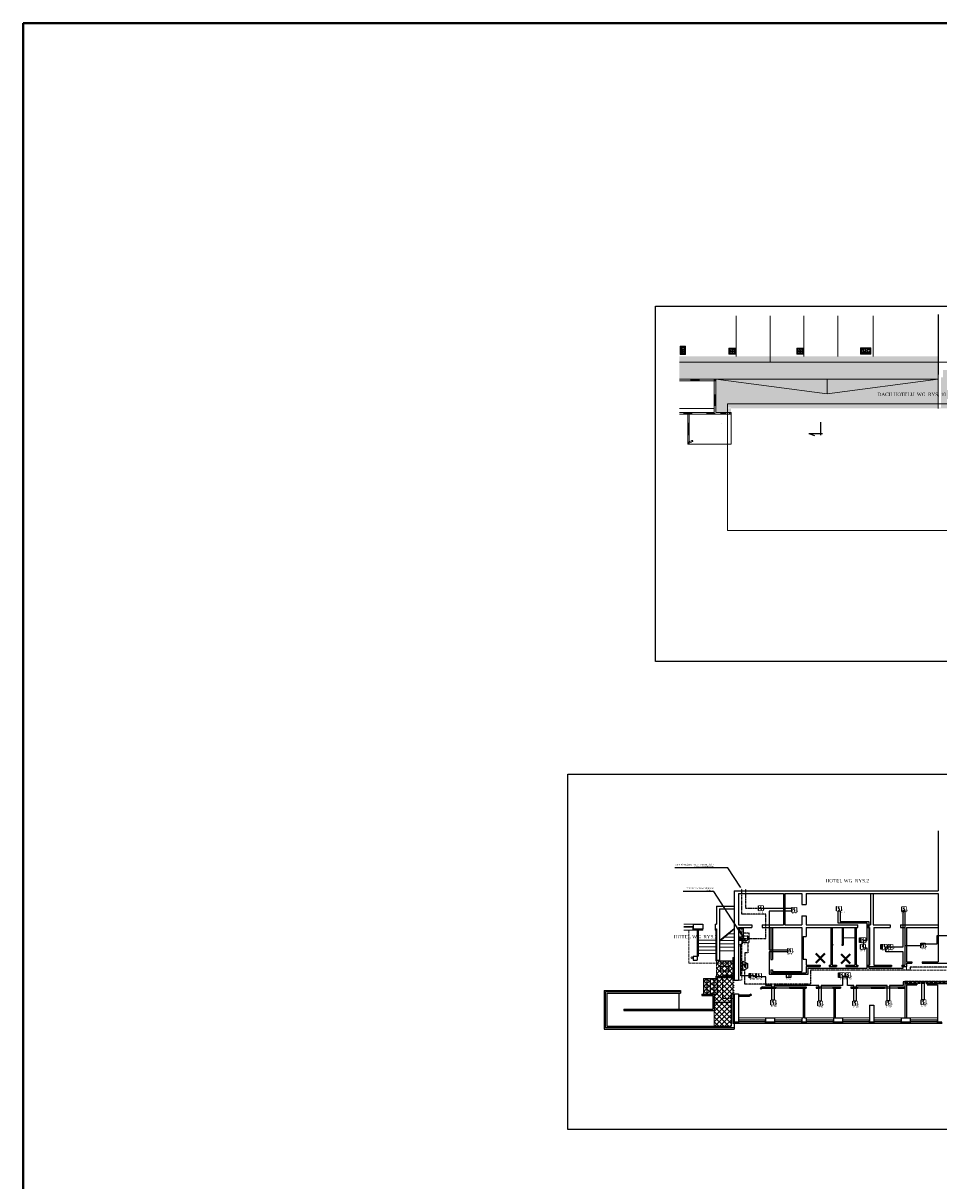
# Model space of a CAD drawing. Header units: millimetres. Extents: x -26513 to 76799, y 0 to 112149.
# Tile 86 of 98: x 47540 to 55645, y 101820 to 112069. Entities that reach past the tile are written whole.
import ezdxf
from ezdxf import colors
from ezdxf.entities.mleader import LeaderData, LeaderLine
from ezdxf.enums import TextEntityAlignment as Align
from ezdxf.math import Vec2, Vec3

# ---------------------------------------------------------------- set-up
doc = ezdxf.new("R2010")
doc.units = ezdxf.units.MM
doc.header["$LTSCALE"] = 2
doc.set_wipeout_variables(frame=1)
for name, pattern in [('ACAD_ISO02W100', [15, 12, -3]), ('ACAD_ISO10W100', [18.5, 12, -3, 0.5, -3]), ('HIDDEN', [0.375, 0.25, -0.125])]:
    doc.linetypes.add(name, pattern=pattern)
for name, color, linetype in [('istn.śiany', 2, 'Continuous'), ('SIEMENS_czujki', 1, 'Continuous'), ('ssp', 1, 'Continuous')]:
    doc.layers.add(name, color=color, linetype=linetype)
for name, color, linetype, lineweight in [('ocieplenie', 5, 'BATTING', 5), ('rynna-41', 22, 'Continuous', 18), ('SCHODY', 54, 'Continuous', 15), ('stolarka', 6, 'Continuous', 9), ('wentylacja', 4, 'Continuous', 9), ('widok', 3, 'Continuous', 13), ('ZMIANY', 90, 'Continuous', 25)]:
    doc.layers.add(name, color=color, linetype=linetype, lineweight=lineweight)
doc.linetypes.add('BATTING', pattern='A,0.0001,-0.1,[134,ltypeshp.shx,S=0.1,R=0,X=-0.1,Y=0],-0.2,[134,ltypeshp.shx,S=0.1,R=180,X=0.1,Y=0],-0.1', length=0.4001)
doc.linetypes.add('ZIGZAG', pattern='A,0.0001,-0.2,[131,ltypeshp.shx,S=0.2,R=0,X=-0.2,Y=0],-0.4,[131,ltypeshp.shx,S=0.2,R=180,X=0.2,Y=0],-0.2', length=0.8001)

# ---------------------------------------------------------------- blocks, each defined once
blk = doc.blocks.new('DUO')
at = {"color": 0}
blk.add_wipeout([(0, 61), (61, 61), (61, 0), (0, 0)], dxfattribs=at).dxf.layer = 'ssp'
at = {"layer": 'ssp'}
blk.add_lwpolyline([(0, 61), (61, 61), (61, 0), (0, 0)], close=True, dxfattribs=at)
blk.add_wipeout([(0, 61), (61, 61), (61, 0), (0, 0)]).dxf.layer = 'ssp'
h = blk.add_hatch(color=256, dxfattribs=at)
h.set_gradient(color1=(255, 0, 0), color2=(224, 0, 0), one_color=1, name='INVSPHERICAL')
h.paths.add_polyline_path([(7, 31), (7, 61), (0, 61), (0, 31)])
h.paths.add_polyline_path([(7, 0), (7, 31), (0, 31), (0, 0)])
for p, q in [((27, 41), (28, 45)), ((28, 38), (27, 41)), ((28, 45), (31, 50)), ((31, 34), (28, 38)), ((34, 13), (30, 8)), ((31, 50), (36, 55)), ((31, 33), (31, 34)), ((33, 31), (31, 33)), ((33, 31), (34, 30)), ((34, 30), (35, 29)), ((37, 17), (34, 13)), ((35, 29), (37, 25)), ((37, 25), (38, 21)), ((38, 21), (37, 17))]:
    blk.add_line(p, q, dxfattribs=at)
blk.add_text('R', height=22, dxfattribs=at).set_placement((64, 2))
at = {"layer": 'ssp', "flags": 8}
blk.add_attdef('PETLA', text='', height=20, dxfattribs=at).set_placement((15, -8), align=Align.TOP_RIGHT)
for tag, p in [('/', (23, -9)), ('ADRES', (45, -8))]:
    blk.add_attdef(tag, text='', height=20, dxfattribs=at).set_placement(p, align=Align.TOP_LEFT)
blk = doc.blocks.new('ROP')
blk.add_wipeout([(-15, 77), (77, 77), (77, -15), (-15, -15)]).dxf.layer = 'ssp'
at = {"layer": 'ssp'}
h = blk.add_hatch(color=256, dxfattribs=at)
h.set_gradient(color1=(255, 0, 0), color2=(224, 0, 0), one_color=1, name='INVSPHERICAL')
h.paths.add_polyline_path([(-5, 31), (-5, 77), (-15, 77), (-15, 31)])
h.paths.add_polyline_path([(-5, -15), (-5, 31), (-15, 31), (-15, -15)])
blk.add_line((35, 41), (35, -4), dxfattribs=at)
blk.add_lwpolyline([(-15, 77), (77, 77), (77, -15), (-15, -15)], close=True, dxfattribs=at)
blk.add_arc((35, 64), 22.6, 180, 0, dxfattribs=at)
blk.add_text('/', height=39, dxfattribs=at).set_placement((27, -42), align=Align.MIDDLE)
at = {"layer": 'ssp', "flags": 8}
blk.add_attdef('PETLA', text='', height=39, dxfattribs=at).set_placement((5, -22), align=Align.TOP_RIGHT)
blk.add_attdef('ADRES', text='', height=39, dxfattribs=at).set_placement((43, -22), align=Align.TOP_LEFT)
blk = doc.blocks.new('eks')
at = {"layer": 'ssp'}
h = blk.add_hatch(color=256, dxfattribs=at)
h.set_gradient(color1=(255, 0, 0), color2=(255, 0, 0))
h.paths.add_polyline_path([(-6, 0), (-6, 20.7), (-10.3, 20.7), (-10.3, 0)])
h = blk.add_hatch(color=256, dxfattribs=at)
h.set_gradient(color1=(255, 0, 0), color2=(255, 0, 0))
h.paths.add_polyline_path([(-5.2, 20.7), (-2.2, 30.4), (-5.2, 30.4)])
h.paths.add_polyline_path([(-5.2, 20.7), (-5.2, 30.4), (-8.1, 30.4)])
h = blk.add_hatch(color=256, dxfattribs=at)
h.set_gradient(color1=(255, 0, 0), color2=(255, 0, 0))
h.paths.add_polyline_path([(5.2, 40.2), (2.2, 30.4), (5.2, 30.4), (8.1, 30.4)])
for p, q in [((-20.7, 0), (-10.3, 20.7)), ((20.7, 0), (-20.7, 0)), ((-10.3, 20.7), (10.3, 20.7)), ((-10.3, 20.7), (-10.3, 0)), ((-5.2, 30.4), (-8.1, 30.4)), ((-8.1, 30.4), (-5.2, 20.7)), ((-6, 0), (-6, 20.7)), ((-5.2, 30.4), (-5.2, 40.2)), ((-5.2, 30.4), (-2.2, 30.4)), ((-2.2, 30.4), (-5.2, 20.7)), ((2.2, 30.4), (5.2, 40.2)), ((5.2, 30.4), (2.2, 30.4)), ((8.1, 30.4), (5.2, 40.2)), ((5.2, 20.7), (5.2, 30.4)), ((5.2, 30.4), (8.1, 30.4)), ((20.7, 0), (10.3, 20.7))]:
    blk.add_line(p, q, dxfattribs=at)
blk.add_text('2x', height=7.14, dxfattribs=at).set_placement((10.3, 26.5))
blk = doc.blocks.new('głosowy')
at = {"layer": 'ssp', "color": 1}
for p, q in [((-40, 0), (-20, 40)), ((40, 0), (-40, 0)), ((-20, 40), (20, 40)), ((-17, 27), (-2, 27)), ((-17, 12), (-17, 27)), ((-2, 12), (-17, 12)), ((-2, 21), (18, 27)), ((-2, 27), (-2, 12)), ((11, 16), (-2, 17)), ((18, 27), (11, 16)), ((40, 0), (20, 40))]:
    blk.add_line(p, q, dxfattribs=at)
blk.add_text('G', height=11, dxfattribs=at).set_placement((22, 2))

msp = doc.modelspace()

# ---------------------------------------------------------------- hatches: boundary and pattern name
at = {"layer": 'stolarka'}
h = msp.add_hatch(dxfattribs=at)
h.set_pattern_fill('AR-SAND', color=256, style=0)
h.paths.add_polyline_path([(55681, 108999), (55919, 108999), (55919, 108665), (55663, 108665), (55663, 108934), (55681, 108934)])
h.paths.add_polyline_path([(56160, 108698), (55919, 108698), (55919, 108999), (56160, 108999)])
h.paths.add_polyline_path([(55919, 108698), (56160, 108698), (56160, 108658), (55919, 108658)])
h.paths.add_polyline_path([(53775, 108666), (55919, 108666), (55919, 108658), (53775, 108658)])
h.paths.add_polyline_path([(53349, 109119), (53349, 108917), (53671, 108917), (53671, 108621), (53806, 108621), (53806, 108665), (55639, 108665), (55639, 109119)])
at = {"layer": 'wentylacja'}
h = msp.add_hatch(dxfattribs=at)
h.set_pattern_fill('ANSI37', color=256, scale=10, style=0)
h.paths.add_polyline_path([(53562, 103472), (53562, 103612), (53682, 103612), (53682, 103620), (53832, 103620), (53832, 103476), (53807, 103476), (53807, 103188), (53657, 103188), (53657, 103472), (53682, 103472)])
h.paths.add_polyline_path([(53677, 103767), (53820, 103767), (53820, 103632), (53677, 103632)])

# ---------------------------------------------------------------- linework, layer by layer
at = {"layer": 'Defpoints'}
for points in [[(53138, 109564), (68069, 109564), (68069, 106416), (53138, 106416)], [(52361, 105420), (70831, 105420), (70831, 102273), (52361, 102273)]]:
    msp.add_lwpolyline(points, close=True, dxfattribs=at)
at = {"layer": 'istn.śiany'}
for p, q in [((55639, 109488), (55639, 108959)), ((53423, 108621), (53423, 108621)), ((53435, 108621), (53435, 108621)), ((53721, 108525), (53721, 108524)), ((54495, 108437), (54543, 108419)), ((54495, 108437), (54616, 108437)), ((54600, 108420), (54600, 108537)), ((55639, 104917), (55639, 104388)), ((53832, 104388), (53832, 103596)), ((53832, 104388), (55639, 104388)), ((53870, 104363), (53870, 104086)), ((53870, 104363), (54270, 104363)), ((54270, 104363), (54270, 104086)), ((54282, 104363), (54282, 104086)), ((54282, 104363), (54432, 104363)), ((54432, 104363), (54432, 104266)), ((54470, 104363), (54470, 104266)), ((54470, 104363), (55639, 104363)), ((55039, 104363), (55039, 104086)), ((55064, 104363), (55064, 104086)), ((55639, 104363), (55639, 103758)), ((53677, 104252), (53677, 104092)), ((53677, 104252), (53832, 104252)), ((54432, 104266), (54470, 104266)), ((53702, 104227), (53702, 103767)), ((53702, 104227), (53832, 104227)), ((54432, 104166), (54470, 104166)), ((54432, 104166), (54432, 104086)), ((54470, 104166), (54470, 104086)), ((53470, 104092), (53470, 104050)), ((53470, 104092), (53555, 104092)), ((53470, 104050), (53555, 104050)), ((53555, 104092), (53555, 104050)), ((53665, 104092), (53677, 104092)), ((53665, 104092), (53665, 104050)), ((53665, 104050), (53677, 104050)), ((53677, 104050), (53677, 103772)), ((53870, 104086), (53990, 104086)), ((53870, 104062), (53990, 104062)), ((53870, 104062), (53870, 103596)), ((53990, 104086), (53990, 104062)), ((54080, 104086), (54270, 104086)), ((54080, 104086), (54080, 104062)), ((54080, 104062), (54432, 104062)), ((54159, 104062), (54159, 103779)), ((54171, 104062), (54171, 103779)), ((54282, 104086), (54432, 104086)), ((54432, 104062), (54432, 103674)), ((54470, 104086), (54927, 104086)), ((54470, 104062), (54927, 104062)), ((54470, 104062), (54470, 103982)), ((54688, 104062), (54688, 103728)), ((54700, 104062), (54700, 103728)), ((54757, 104086), (54927, 104086)), ((54790, 104062), (54790, 103912)), ((54797, 104062), (54797, 103906)), ((54900, 104062), (54900, 103728)), ((54912, 104062), (54912, 103728)), ((54927, 104062), (54927, 104086)), ((55017, 104086), (55039, 104086)), ((55017, 104062), (55017, 104086)), ((55017, 104062), (55032, 104062)), ((55032, 104062), (55032, 103728)), ((55064, 104086), (55214, 104086)), ((55070, 104062), (55070, 103728)), ((55070, 104062), (55214, 104062)), ((55214, 104086), (55214, 104062)), ((55304, 104086), (55304, 104062)), ((55304, 104086), (55639, 104086)), ((55304, 104062), (55345, 104062)), ((55345, 104062), (55345, 103728)), ((55357, 104062), (55357, 103758)), ((55357, 104062), (55639, 104062)), ((54444, 103982), (54470, 103982)), ((54444, 103982), (54444, 103782)), ((54700, 103912), (54705, 103912)), ((54700, 103906), (54705, 103906)), ((54705, 103912), (54705, 103906)), ((54785, 103912), (54785, 103906)), ((54785, 103912), (54790, 103912)), ((54785, 103906), (54797, 103906)), ((53469, 103810), (53469, 103772)), ((53469, 103810), (53507, 103810)), ((53469, 103772), (53507, 103772)), ((53507, 103810), (53507, 103772)), ((53677, 103772), (53702, 103772)), ((53702, 103767), (53820, 103767)), ((53820, 103797), (53820, 103772)), ((53820, 103797), (53832, 103797)), ((53821, 103772), (53832, 103772)), ((54159, 103779), (54171, 103779)), ((54444, 103782), (54470, 103782)), ((54470, 103782), (54470, 103728)), ((54470, 103728), (54593, 103728)), ((54593, 103728), (54593, 103716)), ((54673, 103728), (54673, 103716)), ((54673, 103728), (54688, 103728)), ((54700, 103728), (54740, 103728)), ((54740, 103728), (54740, 103716)), ((54820, 103728), (54900, 103728)), ((54820, 103728), (54820, 103716)), ((54912, 103728), (54927, 103728)), ((54927, 103728), (54927, 103716)), ((55017, 103728), (55017, 103716)), ((55017, 103728), (55032, 103728)), ((55070, 103728), (55227, 103728)), ((55227, 103728), (55227, 103716)), ((55317, 103728), (55317, 103716)), ((55317, 103728), (55345, 103728)), ((55357, 103758), (55407, 103758)), ((55357, 103746), (55407, 103746)), ((55357, 103746), (55357, 103716)), ((55407, 103758), (55407, 103746)), ((55497, 103758), (55497, 103746)), ((55497, 103758), (55639, 103758)), ((55497, 103746), (55781, 103746)), ((53670, 103632), (53670, 103612)), ((53670, 103632), (53832, 103632)), ((54159, 103689), (54171, 103689)), ((54159, 103689), (54159, 103662)), ((54159, 103662), (54470, 103662)), ((54171, 103689), (54171, 103674)), ((54171, 103674), (54432, 103674)), ((54470, 103716), (54470, 103662)), ((54470, 103716), (54593, 103716)), ((54673, 103716), (54740, 103716)), ((54820, 103716), (54927, 103716)), ((55017, 103716), (55227, 103716)), ((55317, 103716), (55357, 103716)), ((53562, 103612), (53562, 103472)), ((53562, 103612), (53682, 103612)), ((53592, 103612), (53592, 103472)), ((53622, 103612), (53622, 103472)), ((53652, 103612), (53652, 103472)), ((53682, 103620), (53682, 103612)), ((53682, 103620), (53832, 103620)), ((53682, 103612), (53682, 103472)), ((53820, 103596), (53870, 103596)), ((54083, 103536), (54066, 103526)), ((54071, 103517), (54066, 103526)), ((54083, 103524), (54071, 103517)), ((54083, 103536), (54203, 103536)), ((54083, 103524), (54203, 103524)), ((54203, 103536), (54203, 103524)), ((54322, 103536), (54322, 103524)), ((54322, 103536), (54469, 103536)), ((54322, 103524), (54469, 103524)), ((54445, 103524), (54445, 103264)), ((54457, 103524), (54457, 103264)), ((54469, 103536), (54469, 103524)), ((54559, 103536), (54559, 103524)), ((54559, 103536), (54589, 103536)), ((54559, 103524), (54589, 103524)), ((54589, 103536), (54589, 103524)), ((54707, 103536), (54707, 103524)), ((54707, 103536), (54775, 103536)), ((54707, 103524), (54775, 103524)), ((54715, 103524), (54715, 103264)), ((54727, 103524), (54727, 103264)), ((54775, 103536), (54775, 103524)), ((54865, 103536), (54865, 103524)), ((54865, 103536), (54925, 103536)), ((54865, 103524), (54925, 103524)), ((54925, 103536), (54925, 103524)), ((55045, 103536), (55045, 103524)), ((55045, 103536), (55165, 103536)), ((55045, 103524), (55165, 103524)), ((55165, 103536), (55165, 103524)), ((55285, 103536), (55285, 103524)), ((55285, 103536), (55345, 103536)), ((55285, 103524), (55345, 103524)), ((55345, 103566), (55450, 103566)), ((55345, 103566), (55345, 103264)), ((55357, 103554), (55450, 103554)), ((55357, 103554), (55357, 103264)), ((55450, 103566), (55450, 103554)), ((55540, 103566), (55763, 103566)), ((55540, 103566), (55540, 103554)), ((55540, 103554), (55632, 103554)), ((55632, 103554), (55632, 103226)), ((52682, 103505), (53357, 103505)), ((52682, 103505), (52682, 103163)), ((52707, 103480), (53357, 103480)), ((52707, 103480), (52707, 103188)), ((53342, 103480), (53342, 103340)), ((53357, 103505), (53357, 103480)), ((53547, 103472), (53547, 103460)), ((53547, 103472), (53682, 103472)), ((53547, 103460), (53645, 103460)), ((53645, 103460), (53645, 103340)), ((53657, 103472), (53657, 103328)), ((53807, 103476), (53807, 103188)), ((53807, 103476), (53870, 103476)), ((53832, 103476), (53832, 103163)), ((53870, 103476), (53870, 103226)), ((53870, 103466), (53970, 103466)), ((53870, 103454), (53970, 103454)), ((53981, 103473), (53970, 103466)), ((53986, 103464), (53970, 103454)), ((53986, 103464), (53981, 103473)), ((52857, 103340), (52857, 103328)), ((52857, 103340), (53645, 103340)), ((52857, 103328), (53657, 103328)), ((53657, 103402), (53807, 103402)), ((55032, 103376), (55032, 103226)), ((55070, 103376), (55070, 103226)), ((53832, 103226), (53870, 103226)), ((54111, 103264), (54111, 103226)), ((54111, 103264), (54191, 103264)), ((54111, 103226), (54191, 103226)), ((54191, 103264), (54191, 103226)), ((54432, 103264), (54445, 103264)), ((54432, 103264), (54432, 103226)), ((54432, 103226), (54470, 103226)), ((54457, 103264), (54470, 103264)), ((54470, 103264), (54470, 103226)), ((54711, 103264), (54791, 103264)), ((54711, 103264), (54711, 103226)), ((54711, 103226), (54791, 103226)), ((54791, 103264), (54791, 103226)), ((55032, 103226), (55070, 103226)), ((55311, 103264), (55391, 103264)), ((55311, 103264), (55311, 103226)), ((55311, 103226), (55391, 103226)), ((55391, 103264), (55391, 103226)), ((55632, 103226), (55670, 103226)), ((52682, 103163), (53832, 103163)), ((52707, 103188), (53807, 103188))]:
    msp.add_line(p, q, dxfattribs=at)
at = {"layer": 'istn.śiany', "linetype": 'ZIGZAG', "lineweight": 30, "ltscale": 5}
for p, q in [((53870, 103226), (54111, 103226)), ((54191, 103226), (54432, 103226)), ((54470, 103226), (54711, 103226)), ((54791, 103226), (55032, 103226)), ((55070, 103226), (55311, 103226)), ((55391, 103226), (55632, 103226))]:
    msp.add_line(p, q, dxfattribs=at)
at = {"layer": 'istn.śiany', "lineweight": 40}
msp.add_lwpolyline([(47540, 112069), (76799, 112069), (76799, 91153), (47540, 91153)], close=True, dxfattribs=at)
at = {"layer": 'istn.śiany'}
msp.add_lwpolyline([(53713, 103720), (53787, 103720), (53787, 103676), (53713, 103676)], close=True, dxfattribs=at)
at = {"layer": 'ocieplenie', "linetype": 'Continuous'}
for p, q in [((53467, 104065), (53467, 104038)), ((53467, 104038), (53555, 104038)), ((53555, 104050), (53555, 104038)), ((53665, 104050), (53665, 104038)), ((53665, 104038), (53672, 104038)), ((53672, 104050), (53672, 103767)), ((53672, 103767), (53702, 103767)), ((53820, 103772), (53820, 103632)), ((53820, 103620), (53820, 103596)), ((53820, 103476), (53820, 103214)), ((53820, 103214), (53873, 103214)), ((53873, 103241), (53873, 103214)), ((54108, 103241), (54108, 103214)), ((54108, 103214), (54194, 103214)), ((54194, 103241), (54194, 103214)), ((54429, 103241), (54429, 103214)), ((54429, 103214), (54473, 103214)), ((54473, 103241), (54473, 103214)), ((54708, 103242), (54708, 103214)), ((54708, 103214), (54794, 103214)), ((54794, 103241), (54794, 103214)), ((55029, 103241), (55029, 103214)), ((55029, 103214), (55073, 103214)), ((55073, 103242), (55073, 103214)), ((55308, 103241), (55308, 103214)), ((55308, 103214), (55394, 103214)), ((55394, 103241), (55394, 103214)), ((55629, 103241), (55629, 103214)), ((55629, 103214), (55673, 103214))]:
    msp.add_line(p, q, dxfattribs=at)
at = {"layer": 'ocieplenie'}
for p, q in [((53467, 104044), (53555, 104044)), ((53665, 104044), (53672, 104044)), ((53675, 104050), (53675, 103767)), ((53672, 103769), (53702, 103769)), ((53826, 103772), (53826, 103596)), ((53826, 103476), (53826, 103214)), ((53820, 103220), (53873, 103220)), ((54108, 103220), (54194, 103220)), ((54429, 103220), (54473, 103220)), ((54708, 103220), (54794, 103220)), ((55029, 103220), (55073, 103220)), ((55308, 103220), (55394, 103220)), ((55629, 103220), (55673, 103220))]:
    msp.add_line(p, q, dxfattribs=at)
at = {"layer": 'rynna-41'}
for p, q in [((53349, 108917), (53671, 108917)), ((53349, 108902), (53671, 108902)), ((53447, 108911), (53527, 108911)), ((53527, 108911), (53511, 108905)), ((53656, 108917), (53656, 108606)), ((53665, 108781), (53665, 108680)), ((53665, 108680), (53669, 108695)), ((53349, 108621), (53656, 108621)), ((53349, 108606), (53656, 108606)), ((53385, 108614), (53460, 108614)), ((53385, 108614), (53404, 108612)), ((53423, 108606), (53423, 108341)), ((53435, 108606), (53435, 108341)), ((53589, 108613), (53665, 108613)), ((53589, 108613), (53608, 108610)), ((53656, 108606), (53806, 108606)), ((53713, 108612), (53763, 108612)), ((53763, 108612), (53747, 108617)), ((53430, 108529), (53430, 108420)), ((53430, 108420), (53435, 108439))]:
    msp.add_line(p, q, dxfattribs=at)
at = {"layer": 'rynna-41', "linetype": 'ACAD_ISO02W100', "ltscale": 0.5}
for p, q in [((53427, 108360), (53461, 108373)), ((53431, 108351), (53465, 108364))]:
    msp.add_line(p, q, dxfattribs=at)
at = {"layer": 'rynna-41'}
for centre, radius in [((53663, 108910), 5.94), ((53796, 108614), 7.5), ((53429, 108355), 5), ((53459, 103795), 7.5)]:
    msp.add_circle(centre, radius, dxfattribs=at)
at = {"layer": 'rynna-41', "linetype": 'ACAD_ISO02W100', "ltscale": 0.5}
msp.add_circle((53463, 108369), 5, dxfattribs=at)
at = {"layer": 'SCHODY'}
for p, q in [((53507, 104050), (53507, 103810)), ((53702, 103947), (53832, 104054)), ((53702, 103940), (53832, 104047)), ((53507, 103951), (53677, 103951)), ((53710, 103947), (53832, 103947)), ((53746, 103977), (53832, 103977)), ((53783, 104007), (53832, 104007)), ((53507, 103921), (53677, 103921)), ((53507, 103891), (53677, 103891)), ((53507, 103861), (53677, 103861)), ((53507, 103831), (53677, 103831)), ((53702, 103917), (53832, 103917)), ((53702, 103887), (53832, 103887)), ((53702, 103857), (53832, 103857))]:
    msp.add_line(p, q, dxfattribs=at)
at = {"layer": 'SCHODY', "lineweight": 40}
for p, q in [((54555, 103833), (54637, 103751)), ((54637, 103833), (54555, 103751)), ((54779, 103827), (54861, 103745)), ((54861, 103827), (54779, 103745))]:
    msp.add_line(p, q, dxfattribs=at)
at = {"layer": 'SIEMENS_czujki'}
msp.add_line((55032, 103376), (55070, 103376), dxfattribs=at)
at = {"layer": 'ssp'}
msp.add_line((53875, 104053), (53913, 103978), dxfattribs=at)
at = {"layer": 'ssp', "linetype": 'HIDDEN', "ltscale": 5}
for p, q in [((53965, 104011), (53913, 104011)), ((53954, 103987), (53913, 103987)), ((53943, 103949), (53954, 103949)), ((53943, 103931), (53965, 103931)), ((53953, 103931), (53953, 103837)), ((53954, 103949), (53954, 103987)), ((53965, 103931), (53965, 104011)), ((53953, 103837), (53928, 103837)), ((53928, 103837), (53928, 103754)), ((54515, 103686), (54508, 103686)), ((54508, 103686), (54508, 103562)), ((56657, 103710), (55392, 103710)), ((55392, 103710), (55392, 103686))]:
    msp.add_line(p, q, dxfattribs=at)
msp.add_lwpolyline([(53934, 104403), (53934, 104234), (54049, 104234)], dxfattribs=at)
at = {"layer": 'ssp'}
msp.add_lwpolyline([(53913, 104053), (53913, 103978), (53875, 103978), (53875, 104053)], close=True, dxfattribs=at)
at = {"layer": 'stolarka'}
for p, q in [((53470, 104092), (53388, 104092)), ((53470, 104070), (53388, 104070)), ((53470, 104065), (53388, 104065)), ((53467, 104038), (53388, 104038)), ((53465, 104070), (53465, 104065)), ((53512, 104049), (53512, 103809)), ((53517, 104048), (53517, 103808)), ((54797, 103972), (54900, 103972)), ((53517, 103808), (53512, 103809)), ((54203, 103536), (54322, 103536)), ((54203, 103524), (54322, 103524)), ((54589, 103536), (54707, 103536)), ((54589, 103524), (54707, 103524)), ((54925, 103536), (55045, 103536)), ((54925, 103524), (55045, 103524)), ((55165, 103536), (55285, 103536)), ((55165, 103524), (55285, 103524)), ((52694, 103489), (52694, 103179)), ((52695, 103489), (52695, 103179)), ((52698, 103493), (53357, 103493)), ((52698, 103492), (53357, 103492)), ((53870, 103264), (54111, 103264)), ((53870, 103246), (54111, 103246)), ((53870, 103241), (54111, 103241)), ((53873, 103214), (54108, 103214)), ((53875, 103246), (53875, 103241)), ((54106, 103246), (54106, 103241)), ((54191, 103264), (54432, 103264)), ((54191, 103246), (54432, 103246)), ((54191, 103241), (54432, 103241)), ((54194, 103214), (54429, 103214)), ((54196, 103246), (54196, 103241)), ((54427, 103246), (54427, 103241)), ((54470, 103264), (54711, 103264)), ((54470, 103246), (54711, 103246)), ((54470, 103241), (54711, 103241)), ((54473, 103214), (54708, 103214)), ((54475, 103246), (54475, 103241)), ((54706, 103246), (54706, 103241)), ((54791, 103264), (55032, 103264)), ((54791, 103246), (55032, 103246)), ((54791, 103241), (55032, 103241)), ((54794, 103214), (55029, 103214)), ((54796, 103246), (54796, 103241)), ((55027, 103246), (55027, 103241)), ((55070, 103264), (55311, 103264)), ((55070, 103246), (55311, 103246)), ((55070, 103241), (55311, 103241)), ((55073, 103214), (55308, 103214)), ((55075, 103246), (55075, 103241)), ((55306, 103246), (55306, 103241)), ((55391, 103264), (55632, 103264)), ((55391, 103246), (55632, 103246)), ((55391, 103241), (55632, 103241)), ((55394, 103214), (55629, 103214)), ((55396, 103246), (55396, 103241)), ((55627, 103246), (55627, 103241)), ((52698, 103176), (53832, 103176)), ((52698, 103175), (53832, 103175))]:
    msp.add_line(p, q, dxfattribs=at)
at = {"layer": 'stolarka', "linetype": 'ACAD_ISO02W100'}
for p, q in [((53432, 104038), (53432, 103746)), ((53900, 104062), (53900, 103596)), ((53432, 103746), (53832, 103746)), ((53677, 103632), (53677, 103772)), ((55357, 103746), (55357, 103686)), ((55357, 103686), (56330, 103686)), ((53870, 103596), (53900, 103596)), ((55345, 103586), (56331, 103586)), ((55345, 103566), (55345, 103586))]:
    msp.add_line(p, q, dxfattribs=at)
at = {"layer": 'stolarka', "linetype": 'ACAD_ISO10W100', "lineweight": 40}
msp.add_line((55345, 103572), (56275, 103572), dxfattribs=at)
at = {"layer": 'stolarka', "linetype": 'ACAD_ISO02W100'}
msp.add_lwpolyline([(53731, 103640), (53820, 103640), (53820, 103435), (53731, 103435)], close=True, dxfattribs=at)
at = {"layer": 'stolarka'}
for centre, radius, start, end in [((52698, 103489), 4, 90, 180), ((52698, 103489), 3, 90, 180), ((52698, 103179), 4, 180, 270), ((52698, 103179), 3, 180, 270)]:
    msp.add_arc(centre, radius, start, end, dxfattribs=at)
at = {"layer": 'wentylacja', "linetype": 'ACAD_ISO02W100', "ltscale": 0.3}
for p, q in [((53364, 109199), (53393, 109199)), ((53364, 109199), (53364, 109144)), ((53366, 109181), (53391, 109197)), ((53366, 109197), (53366, 109181)), ((53366, 109197), (53391, 109197)), ((53366, 109181), (53391, 109181)), ((53366, 109164), (53391, 109179)), ((53366, 109179), (53366, 109164)), ((53366, 109179), (53391, 109179)), ((53366, 109164), (53391, 109164)), ((53366, 109146), (53391, 109162)), ((53366, 109162), (53366, 109146)), ((53366, 109162), (53391, 109162)), ((53391, 109197), (53391, 109181)), ((53391, 109179), (53391, 109164)), ((53391, 109162), (53391, 109146)), ((53393, 109199), (53393, 109144)), ((53797, 109163), (53815, 109182)), ((53797, 109182), (53815, 109182)), ((53797, 109182), (53797, 109163)), ((53797, 109163), (53815, 109163)), ((53797, 109146), (53835, 109161)), ((53797, 109161), (53797, 109146)), ((53797, 109161), (53835, 109161)), ((53815, 109182), (53815, 109163)), ((53817, 109163), (53835, 109182)), ((53817, 109182), (53835, 109182)), ((53817, 109182), (53817, 109163)), ((53817, 109163), (53835, 109163)), ((53835, 109182), (53835, 109163)), ((53835, 109161), (53835, 109146)), ((54397, 109182), (54397, 109163)), ((54397, 109182), (54415, 109182)), ((54397, 109163), (54415, 109182)), ((54397, 109163), (54415, 109163)), ((54397, 109161), (54435, 109161)), ((54397, 109161), (54397, 109146)), ((54397, 109146), (54435, 109161)), ((54415, 109182), (54415, 109163)), ((54417, 109182), (54417, 109163)), ((54417, 109182), (54435, 109182)), ((54417, 109163), (54435, 109182)), ((54417, 109163), (54435, 109163)), ((54435, 109182), (54435, 109146)), ((54959, 109166), (54977, 109184)), ((54959, 109184), (54959, 109166)), ((54959, 109184), (54977, 109184)), ((54959, 109166), (54977, 109166)), ((54959, 109146), (54977, 109164)), ((54959, 109164), (54959, 109146)), ((54959, 109164), (54977, 109164)), ((54977, 109184), (54977, 109166)), ((54977, 109164), (54977, 109146)), ((54979, 109146), (54994, 109184)), ((54979, 109184), (54994, 109184)), ((54979, 109184), (54979, 109146)), ((54994, 109184), (54994, 109146)), ((54996, 109166), (55034, 109184)), ((54996, 109184), (55034, 109184)), ((54996, 109184), (54996, 109166)), ((54996, 109166), (55034, 109166)), ((54996, 109146), (55014, 109164)), ((54996, 109164), (54996, 109146)), ((54996, 109164), (55014, 109164)), ((55014, 109164), (55014, 109146)), ((55016, 109146), (55034, 109164)), ((55016, 109164), (55034, 109164)), ((55016, 109164), (55016, 109146)), ((53364, 109144), (53393, 109144)), ((53366, 109146), (53391, 109146)), ((53797, 109146), (53835, 109146)), ((54397, 109146), (54435, 109146)), ((54959, 109146), (54977, 109146)), ((54979, 109146), (54994, 109146)), ((54996, 109146), (55014, 109146)), ((55016, 109146), (55034, 109146))]:
    msp.add_line(p, q, dxfattribs=at)
at = {"layer": 'wentylacja'}
for p, q in [((55034, 109184), (55034, 109166)), ((55034, 109164), (55034, 109146)), ((53657, 103328), (53657, 103188))]:
    msp.add_line(p, q, dxfattribs=at)
at = {"layer": 'wentylacja', "linetype": 'ACAD_ISO02W100', "ltscale": 0.3}
for points in [[(53795, 109184), (53837, 109184), (53837, 109144), (53795, 109144)], [(54395, 109184), (54437, 109184), (54437, 109144), (54395, 109144)], [(54957, 109186), (55036, 109186), (55036, 109144), (54957, 109144)]]:
    msp.add_lwpolyline(points, close=True, dxfattribs=at)
at = {"layer": 'widok'}
for p, q in [((53851, 109477), (53851, 109119)), ((54151, 109477), (54151, 109068)), ((54451, 109477), (54451, 109119)), ((54751, 109477), (54751, 109119)), ((55063, 109477), (55063, 109119)), ((53349, 109068), (55751, 109068)), ((55639, 109068), (55639, 108658)), ((53349, 108917), (55639, 108917)), ((53671, 108917), (53671, 108621)), ((53671, 108917), (55639, 108917)), ((54655, 108786), (53671, 108917)), ((54655, 108917), (54655, 108786)), ((54655, 108786), (55639, 108917)), ((53349, 108658), (53656, 108658)), ((53775, 108698), (56160, 108698)), ((53775, 108698), (53775, 107576)), ((53349, 108621), (53656, 108621)), ((53671, 108621), (53806, 108621)), ((53806, 108621), (53806, 108341)), ((53423, 108341), (53806, 108341)), ((53775, 107576), (56160, 107576))]:
    msp.add_line(p, q, dxfattribs=at)
at = {"layer": 'widok', "linetype": 'ACAD_ISO02W100', "ltscale": 0.3}
for p, q in [((53359, 109204), (53398, 109204)), ((53359, 109204), (53359, 109139)), ((53398, 109204), (53398, 109139)), ((53359, 109139), (53398, 109139))]:
    msp.add_line(p, q, dxfattribs=at)
at = {"layer": 'widok'}
for points in [[(53354, 109209), (53403, 109209), (53403, 109134), (53354, 109134)], [(53787, 109192), (53844, 109192), (53844, 109137), (53787, 109137)], [(54387, 109192), (54444, 109192), (54444, 109137), (54387, 109137)], [(54950, 109194), (55044, 109194), (55044, 109137), (54950, 109137)]]:
    msp.add_lwpolyline(points, close=True, dxfattribs=at)
at = {"layer": 'widok', "linetype": 'ACAD_ISO02W100', "ltscale": 0.3}
for points in [[(53790, 109189), (53842, 109189), (53842, 109139), (53790, 109139)], [(54390, 109189), (54442, 109189), (54442, 109139), (54390, 109139)], [(54952, 109191), (55041, 109191), (55041, 109139), (54952, 109139)]]:
    msp.add_lwpolyline(points, close=True, dxfattribs=at)

# ---------------------------------------------------------------- block references
at = {"layer": 'ssp', "xscale": 1.688685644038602, "yscale": 1.688685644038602, "zscale": 1.688685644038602, "rotation": 270}
msp.add_blockref('eks', (53875, 103940), dxfattribs=at)

# ---------------------------------------------------------------- texts
at = {"layer": 'ssp', "linetype": 'HIDDEN', "ltscale": 5, "char_height": 12.1, "attachment_point": 1, "rotation": 270}
for s, insert in [('24V', (53909, 104048)), ('230V', (53890, 104025))]:
    msp.add_mtext_dynamic_manual_height_columns(s, width=29.25, gutter_width=12.5, heights=[0], dxfattribs=dict(at, insert=insert))
at = {"layer": 'ssp', "linetype": 'HIDDEN', "ltscale": 5, "insert": (53875, 103902), "char_height": 12.1, "attachment_point": 1}
msp.add_mtext_dynamic_manual_height_columns('5/96', width=29.25, gutter_width=12.5, heights=[0], dxfattribs=at)
at = {"layer": 'ZMIANY', "char_height": 30, "width": 631.4, "attachment_point": 1}
for s, insert in [('{\\fTimes New Roman|b0|i0|c238|p18;  DACH HOTELU  WG  RYS. 10}', (55080, 108797)), ('{\\fTimes New Roman|b0|i0|c238|p18; HOTEL WG  RYS.2}', (53288, 103996))]:
    msp.add_mtext(s, dxfattribs=dict(at, insert=insert))
at = {"layer": 'ZMIANY', "color": 0, "insert": (54630, 104492), "char_height": 30, "width": 631.4, "attachment_point": 1}
msp.add_mtext('{\\fTimes New Roman|b0|i0|c238|p18; HOTEL WG  RYS.2}', dxfattribs=at)

# ---------------------------------------------------------------- leaders
at = {"ltscale": 5}
ml = msp.add_multileader_mtext('Standard', dxfattribs=at)
ml.set_content('\\P2 x HTKSH 1x2x0,8 - pętla nr 5 z centrali CSP\\Pz parteru recepcji hotelu', color=256)
ml.set_leader_properties()
ml.build(insert=Vec2(0, 0))
ml.multileader.update_dxf_attribs({"text_left_attachment_type": 5, "text_right_attachment_type": 5, "dogleg_length": 0.36, "arrow_head_size": 20})
ctx = ml.context
ctx.base_point, ctx.char_height, ctx.arrow_head_size, ctx.plane_origin = Vec3(53146, 104590), 12, 20, Vec3(53917, 104388)
ctx.left_attachment, ctx.right_attachment, ctx.text_align_type = 5, 5, 2
notes = []
notes.append((ctx, [(1, (1, 1, 0), (53778, 104590), (-1, 0), 125, [(0, [(53900, 104403)], 0, [])])]))
ctx.mtext.insert, ctx.mtext.alignment, ctx.mtext.flow_direction = Vec3(53652, 104646), 3, 5
ml = msp.add_multileader_mtext('Standard', dxfattribs=at)
ml.set_content('\\PEKS do sterowania sygnalizatorów \\Ppodtrybunie', color=256)
ml.set_leader_properties()
ml.build(insert=Vec2(0, 0))
ml.multileader.update_dxf_attribs({"text_left_attachment_type": 5, "text_right_attachment_type": 5, "dogleg_length": 0.36, "arrow_head_size": 20})
ctx = ml.context
ctx.base_point, ctx.char_height, ctx.arrow_head_size, ctx.plane_origin = Vec3(53291, 104382), 12, 20, Vec3(53943, 103931)
ctx.left_attachment, ctx.right_attachment, ctx.text_align_type = 5, 5, 2
notes.append((ctx, [(1, (1, 1, 0), (53654, 104382), (-1, 0), 0.36, [(0, [(53943, 103931)], 0, [])])]))
ctx.mtext.insert, ctx.mtext.alignment, ctx.mtext.flow_direction = Vec3(53651, 104438), 3, 5
for ctx, leaders in notes:
    for number, flags, end, landing, length, lines in leaders:
        leader = LeaderData()
        leader.index, (leader.has_last_leader_line, leader.has_dogleg_vector, leader.attachment_direction) = number, flags
        leader.last_leader_point, leader.dogleg_vector, leader.dogleg_length = Vec3(end), Vec3(landing), length
        for number, points, colour, breaks in lines:
            line = LeaderLine()
            line.index, line.vertices, line.color, line.breaks = number, Vec3.list(points), colors.encode_raw_color(colour), breaks
            leader.lines.append(line)
        ctx.leaders.append(leader)

# ---------------------------------------------------------------- next in the draw order: block references
at = {"layer": 'SIEMENS_czujki'}
ref = msp.add_blockref('DUO', (54049, 104214), dxfattribs=dict(at, xscale=0.6537916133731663, yscale=0.6537916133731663, zscale=0.6537916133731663))
ref.add_attrib('PETLA', '5', dxfattribs={"layer": 'ssp', "height": 13.1}).set_placement((54058, 104208), align=Align.TOP_RIGHT)
ref.add_attrib('ADRES', '1', dxfattribs={"layer": 'ssp', "height": 13.1}).set_placement((54078, 104208), align=Align.TOP_LEFT)
ref.add_attrib('/', '/', dxfattribs={"layer": 'ssp', "height": 13.1}).set_placement((54064, 104208), align=Align.TOP_LEFT)
ref = msp.add_blockref('DUO', (54344, 104199), dxfattribs=dict(at, xscale=0.6537916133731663, yscale=0.6537916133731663, zscale=0.6537916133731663))
ref.add_attrib('PETLA', '5', dxfattribs={"layer": 'ssp', "height": 13.1}).set_placement((54354, 104194), align=Align.TOP_RIGHT)
ref.add_attrib('ADRES', '2', dxfattribs={"layer": 'ssp', "height": 13.1}).set_placement((54374, 104194), align=Align.TOP_LEFT)
ref.add_attrib('/', '/', dxfattribs={"layer": 'ssp', "height": 13.1}).set_placement((54359, 104193), align=Align.TOP_LEFT)
ref = msp.add_blockref('DUO', (54739, 104209), dxfattribs=dict(at, xscale=0.6537916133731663, yscale=0.6537916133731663, zscale=0.6537916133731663))
ref.add_attrib('PETLA', '5', dxfattribs={"layer": 'ssp', "height": 13.1}).set_placement((54784, 104204), align=Align.TOP_RIGHT)
ref.add_attrib('ADRES', '7', dxfattribs={"layer": 'ssp', "height": 13.1}).set_placement((54802, 104204), align=Align.TOP_LEFT)
ref.add_attrib('/', '/', dxfattribs={"layer": 'ssp', "height": 13.1}).set_placement((54789, 104203), align=Align.TOP_LEFT)
ref = msp.add_blockref('DUO', (55316, 104205), dxfattribs=dict(at, xscale=0.6537916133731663, yscale=0.6537916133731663, zscale=0.6537916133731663))
ref.add_attrib('PETLA', '5', dxfattribs={"layer": 'ssp', "height": 13.1}).set_placement((55325, 104200), align=Align.TOP_RIGHT)
ref.add_attrib('ADRES', '10', dxfattribs={"layer": 'ssp', "height": 13.1}).set_placement((55345, 104200), align=Align.TOP_LEFT)
ref.add_attrib('/', '/', dxfattribs={"layer": 'ssp', "height": 13.1}).set_placement((55331, 104199), align=Align.TOP_LEFT)
ref = msp.add_blockref('DUO', (54307, 103838), dxfattribs=dict(at, xscale=0.6537916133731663, yscale=0.6537916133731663, zscale=0.6537916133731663))
ref.add_attrib('PETLA', '5', dxfattribs={"layer": 'ssp', "height": 13.1}).set_placement((54316, 103833), align=Align.TOP_RIGHT)
ref.add_attrib('ADRES', '3', dxfattribs={"layer": 'ssp', "height": 13.1}).set_placement((54336, 103833), align=Align.TOP_LEFT)
ref.add_attrib('/', '/', dxfattribs={"layer": 'ssp', "height": 13.1}).set_placement((54322, 103833), align=Align.TOP_LEFT)
ref = msp.add_blockref('DUO', (54952, 103871), dxfattribs=dict(at, xscale=0.6537916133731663, yscale=0.6537916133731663, zscale=0.6537916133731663))
ref.add_attrib('PETLA', '5', dxfattribs={"layer": 'ssp', "height": 13.1}).set_placement((54962, 103865), align=Align.TOP_RIGHT)
ref.add_attrib('ADRES', '5', dxfattribs={"layer": 'ssp', "height": 13.1}).set_placement((54981, 103865), align=Align.TOP_LEFT)
ref.add_attrib('/', '/', dxfattribs={"layer": 'ssp', "height": 13.1}).set_placement((54967, 103865), align=Align.TOP_LEFT)
ref = msp.add_blockref('DUO', (55195, 103872), dxfattribs=dict(at, xscale=0.6537916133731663, yscale=0.6537916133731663, zscale=0.6537916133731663))
ref.add_attrib('PETLA', '5', dxfattribs={"layer": 'ssp', "height": 13.1}).set_placement((55205, 103867), align=Align.TOP_RIGHT)
ref.add_attrib('ADRES', '9', dxfattribs={"layer": 'ssp', "height": 13.1}).set_placement((55225, 103867), align=Align.TOP_LEFT)
ref.add_attrib('/', '/', dxfattribs={"layer": 'ssp', "height": 13.1}).set_placement((55210, 103866), align=Align.TOP_LEFT)
ref = msp.add_blockref('DUO', (55485, 103883), dxfattribs=dict(at, xscale=0.6537916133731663, yscale=0.6537916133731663, zscale=0.6537916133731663))
ref.add_attrib('PETLA', '5', dxfattribs={"layer": 'ssp', "height": 13.1}).set_placement((55495, 103878), align=Align.TOP_RIGHT)
ref.add_attrib('ADRES', '11', dxfattribs={"layer": 'ssp', "height": 13.1}).set_placement((55514, 103878), align=Align.TOP_LEFT)
ref.add_attrib('/', '/', dxfattribs={"layer": 'ssp', "height": 13.1}).set_placement((55500, 103878), align=Align.TOP_LEFT)
ref = msp.add_blockref('DUO', (54031, 103616), dxfattribs=dict(at, xscale=0.6537916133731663, yscale=0.6537916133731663, zscale=0.6537916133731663))
ref.add_attrib('PETLA', '5', dxfattribs={"layer": 'ssp', "height": 13.1}).set_placement((54041, 103611), align=Align.TOP_RIGHT)
ref.add_attrib('ADRES', '94', dxfattribs={"layer": 'ssp', "height": 13.1}).set_placement((54060, 103611), align=Align.TOP_LEFT)
ref.add_attrib('/', '/', dxfattribs={"layer": 'ssp', "height": 13.1}).set_placement((54046, 103610), align=Align.TOP_LEFT)
ref = msp.add_blockref('ROP', (54302, 103627), dxfattribs=dict(at, xscale=0.4361450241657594, yscale=0.4361450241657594, zscale=0.4361450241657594))
ref.add_attrib('PETLA', '5', dxfattribs={"layer": 'ssp', "height": 17}).set_placement((54304, 103617), align=Align.TOP_RIGHT)
ref.add_attrib('ADRES', '4', dxfattribs={"layer": 'ssp', "height": 17}).set_placement((54321, 103617), align=Align.TOP_LEFT)
ref = msp.add_blockref('DUO', (54821, 103620), dxfattribs=dict(at, xscale=0.6537916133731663, yscale=0.6537916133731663, zscale=0.6537916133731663))
ref.add_attrib('PETLA', '5', dxfattribs={"layer": 'ssp', "height": 13.1}).set_placement((54830, 103614), align=Align.TOP_RIGHT)
ref.add_attrib('ADRES', '90', dxfattribs={"layer": 'ssp', "height": 13.1}).set_placement((54850, 103615), align=Align.TOP_LEFT)
ref.add_attrib('/', '/', dxfattribs={"layer": 'ssp', "height": 13.1}).set_placement((54836, 103614), align=Align.TOP_LEFT)
ref = msp.add_blockref('DUO', (54158, 103378), dxfattribs=dict(at, xscale=0.6537916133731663, yscale=0.6537916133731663, zscale=0.6537916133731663))
ref.add_attrib('PETLA', '5', dxfattribs={"layer": 'ssp', "height": 13.1}).set_placement((54168, 103373), align=Align.TOP_RIGHT)
ref.add_attrib('ADRES', '93', dxfattribs={"layer": 'ssp', "height": 13.1}).set_placement((54187, 103373), align=Align.TOP_LEFT)
ref.add_attrib('/', '/', dxfattribs={"layer": 'ssp', "height": 13.1}).set_placement((54173, 103372), align=Align.TOP_LEFT)
ref = msp.add_blockref('DUO', (55487, 103382), dxfattribs=dict(at, xscale=0.6537916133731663, yscale=0.6537916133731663, zscale=0.6537916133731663))
ref.add_attrib('PETLA', '5', dxfattribs={"layer": 'ssp', "height": 13.1}).set_placement((55497, 103377), align=Align.TOP_RIGHT)
ref.add_attrib('ADRES', '87', dxfattribs={"layer": 'ssp', "height": 13.1}).set_placement((55516, 103377), align=Align.TOP_LEFT)
ref.add_attrib('/', '/', dxfattribs={"layer": 'ssp', "height": 13.1}).set_placement((55502, 103376), align=Align.TOP_LEFT)
ref = msp.add_blockref('DUO', (54573, 103370), dxfattribs=dict(at, xscale=0.6537916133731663, yscale=0.6537916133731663, zscale=0.6537916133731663))
ref.add_attrib('PETLA', '5', dxfattribs={"layer": 'ssp', "height": 13.1}).set_placement((54583, 103365), align=Align.TOP_RIGHT)
ref.add_attrib('ADRES', '92', dxfattribs={"layer": 'ssp', "height": 13.1}).set_placement((54602, 103365), align=Align.TOP_LEFT)
ref.add_attrib('/', '/', dxfattribs={"layer": 'ssp', "height": 13.1}).set_placement((54588, 103364), align=Align.TOP_LEFT)
ref = msp.add_blockref('DUO', (54883, 103371), dxfattribs=dict(at, xscale=0.6537916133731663, yscale=0.6537916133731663, zscale=0.6537916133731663))
ref.add_attrib('PETLA', '5', dxfattribs={"layer": 'ssp', "height": 13.1}).set_placement((54893, 103366), align=Align.TOP_RIGHT)
ref.add_attrib('ADRES', '89', dxfattribs={"layer": 'ssp', "height": 13.1}).set_placement((54912, 103366), align=Align.TOP_LEFT)
ref.add_attrib('/', '/', dxfattribs={"layer": 'ssp', "height": 13.1}).set_placement((54898, 103365), align=Align.TOP_LEFT)
ref = msp.add_blockref('DUO', (55178, 103374), dxfattribs=dict(at, xscale=0.6537916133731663, yscale=0.6537916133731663, zscale=0.6537916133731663))
ref.add_attrib('PETLA', '5', dxfattribs={"layer": 'ssp', "height": 13.1}).set_placement((55188, 103369), align=Align.TOP_RIGHT)
ref.add_attrib('ADRES', '88', dxfattribs={"layer": 'ssp', "height": 13.1}).set_placement((55207, 103369), align=Align.TOP_LEFT)
ref.add_attrib('/', '/', dxfattribs={"layer": 'ssp', "height": 13.1}).set_placement((55193, 103368), align=Align.TOP_LEFT)

# ---------------------------------------------------------------- next in the draw order: linework, layer by layer
at = {"layer": 'ssp', "linetype": 'HIDDEN', "ltscale": 5}
msp.add_lwpolyline([(53892, 103966), (54113, 103966), (54113, 104181), (53900, 104181), (53900, 104403)], dxfattribs=at)

# ---------------------------------------------------------------- next in the draw order: block references
at = {"layer": 'SIEMENS_czujki'}
ref = msp.add_blockref('DUO', (54955, 103930), dxfattribs=dict(at, xscale=0.6537916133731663, yscale=0.6537916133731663, zscale=0.6537916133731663))
ref.add_attrib('PETLA', '5', dxfattribs={"layer": 'ssp', "height": 13.1}).set_placement((54964, 103925), align=Align.TOP_RIGHT)
ref.add_attrib('ADRES', '6', dxfattribs={"layer": 'ssp', "height": 13.1}).set_placement((54984, 103925), align=Align.TOP_LEFT)
ref.add_attrib('/', '/', dxfattribs={"layer": 'ssp', "height": 13.1}).set_placement((54970, 103925), align=Align.TOP_LEFT)
ref = msp.add_blockref('DUO', (55144, 103872), dxfattribs=dict(at, xscale=0.6537916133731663, yscale=0.6537916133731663, zscale=0.6537916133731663))
ref.add_attrib('PETLA', '5', dxfattribs={"layer": 'ssp', "height": 13.1}).set_placement((55154, 103867), align=Align.TOP_RIGHT)
ref.add_attrib('ADRES', '8', dxfattribs={"layer": 'ssp', "height": 13.1}).set_placement((55173, 103867), align=Align.TOP_LEFT)
ref.add_attrib('/', '/', dxfattribs={"layer": 'ssp', "height": 13.1}).set_placement((55159, 103866), align=Align.TOP_LEFT)
ref = msp.add_blockref('DUO', (53979, 103616), dxfattribs=dict(at, xscale=0.6537916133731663, yscale=0.6537916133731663, zscale=0.6537916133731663))
ref.add_attrib('PETLA', '5', dxfattribs={"layer": 'ssp', "height": 13.1}).set_placement((53982, 103611), align=Align.TOP_RIGHT)
ref.add_attrib('ADRES', '95', dxfattribs={"layer": 'ssp', "height": 13.1}).set_placement((53994, 103611), align=Align.TOP_LEFT)
ref.add_attrib('/', '/', dxfattribs={"layer": 'ssp', "height": 13.1}).set_placement((53983, 103610), align=Align.TOP_LEFT)
ref = msp.add_blockref('DUO', (54768, 103620), dxfattribs=dict(at, xscale=0.6537916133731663, yscale=0.6537916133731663, zscale=0.6537916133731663))
ref.add_attrib('PETLA', '5', dxfattribs={"layer": 'ssp', "height": 13.1}).set_placement((54778, 103614), align=Align.TOP_RIGHT)
ref.add_attrib('ADRES', '91', dxfattribs={"layer": 'ssp', "height": 13.1}).set_placement((54798, 103615), align=Align.TOP_LEFT)
ref.add_attrib('/', '/', dxfattribs={"layer": 'ssp', "height": 13.1}).set_placement((54783, 103614), align=Align.TOP_LEFT)

# ---------------------------------------------------------------- next in the draw order: linework, layer by layer
for p, q in [((53967, 103616), (53979, 103656)), ((53967, 103656), (53979, 103616)), ((54757, 103620), (54768, 103660)), ((54757, 103660), (54768, 103620))]:
    msp.add_line(p, q, dxfattribs=at)
for points in [[(53979, 103656), (53979, 103616), (53967, 103616), (53967, 103656)], [(54768, 103660), (54768, 103620), (54757, 103620), (54757, 103660)]]:
    msp.add_lwpolyline(points, close=True, dxfattribs=at)
at = {"layer": 'ssp'}
for p, q in [((54943, 103930), (54955, 103971)), ((54943, 103971), (54955, 103930)), ((55132, 103872), (55144, 103912)), ((55132, 103912), (55144, 103872))]:
    msp.add_line(p, q, dxfattribs=at)
at = {"layer": 'ssp', "linetype": 'HIDDEN', "ltscale": 5}
for p, q in [((53928, 103562), (53928, 103691)), ((55392, 103686), (54515, 103686)), ((54508, 103562), (53928, 103562))]:
    msp.add_line(p, q, dxfattribs=at)
at = {"layer": 'ssp'}
for points in [[(54049, 104234), (54089, 104234), (54344, 104234), (54344, 104208), (54259, 104208), (54143, 104208), (54143, 103865), (54307, 103865), (54307, 103846), (54143, 103846), (54143, 103767), (54143, 103767), (54143, 103748), (54143, 103748), (54143, 103648), (54487, 103648), (54487, 103703), (55010, 103703), (55010, 103879), (54977, 103879), (54977, 103951), (55010, 103951), (55010, 104100), (54753, 104100), (54753, 104209), (54772, 104209), (54772, 104117), (55026, 104117), (55026, 103703), (55328, 103703), (55328, 103848), (55175, 103848), (55175, 103892), (55328, 103892), (55328, 104213), (55343, 104213), (55343, 103903), (55490, 103903), (55490, 103918), (55629, 103918), (55629, 103993), (55936, 103993)], [(55766, 103580), (55516, 103580), (55516, 103423), (55494, 103423), (55494, 103580), (55329, 103580), (55329, 103548), (55207, 103548), (55207, 103414), (55187, 103414), (55187, 103548), (55171, 103548), (55171, 103548), (55119, 103548), (55119, 103548), (54913, 103548), (54913, 103411), (54891, 103411), (54891, 103548), (54836, 103548), (54836, 103629), (54791, 103629), (54791, 103548), (54603, 103548), (54603, 103410), (54581, 103410), (54581, 103548), (54570, 103548), (54570, 103548), (54552, 103548), (54552, 103548), (54187, 103548), (54187, 103418), (54167, 103418), (54167, 103548), (54114, 103548), (54114, 103626), (54014, 103626), (54014, 103636), (53892, 103636), (53892, 103914), (53910, 103923), (53910, 103958), (53892, 103966), (53892, 103966)]]:
    msp.add_lwpolyline(points, dxfattribs=at)
for points in [[(54955, 103971), (54955, 103930), (54943, 103930), (54943, 103971)], [(55144, 103912), (55144, 103872), (55132, 103872), (55132, 103912)]]:
    msp.add_lwpolyline(points, close=True, dxfattribs=at)

# ---------------------------------------------------------------- next in the draw order: block references
at = {"layer": 'ssp', "rotation": 270}
msp.add_blockref('głosowy', (53910, 103723), dxfattribs=at)

doc.saveas('drawing.dxf')
